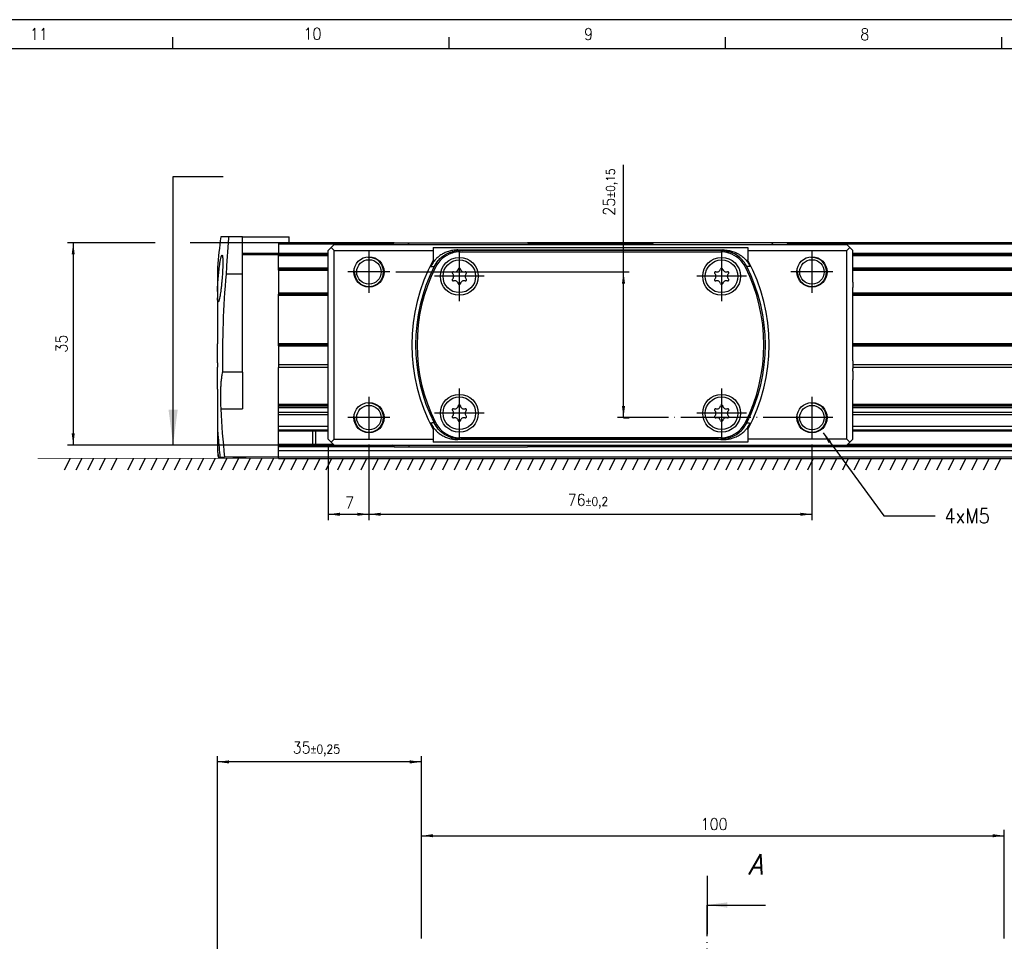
# Model space of a CAD drawing. Header units: millimetres. Extents: x -285 to 1270, y -233 to 203.
# Tile 6 of 26: x -197 to -28, y 45 to 203. Entities that reach past the tile are written whole.
import ezdxf

# ---------------------------------------------------------------- set-up
doc = ezdxf.new("R2010")
doc.units = ezdxf.units.MM
doc.linetypes.add('DOT_CENTER', pattern=[14, 12, -1, 0, -1])
doc.layers.add('1', color=7, linetype='Continuous')
doc.styles.add('CONVERTER_11', font='txt.shx', dxfattribs={"width": 0.9})
doc.styles.add('CONVERTER_14', font='txt.shx', dxfattribs={"width": 0.9, "oblique": 15})
doc.dimstyles.new('ME10_DIM_32', dxfattribs={"dimtxt": 2, "dimasz": 2, "dimexe": 1, "dimexo": 1, "dimgap": 1, "dimtad": 1, "dimdsep": 46, "dimtxsty": 'CONVERTER_11', "dimsah": 1, "dimcen": 0.09, "dimclrd": 2, "dimclre": 2, "dimclrt": 2, "dimadec": 0, "dimazin": 0, "dimtfac": 1, "dimtdec": 4, "dimtix": 1, "dimtmove": 0, "dimatfit": 3, "dimfxl": 1, "dimtolj": 1, "dimtzin": 0, "dimarcsym": 0})
doc.dimstyles.new('ME10_DIM_36', dxfattribs={"dimtxt": 2, "dimasz": 2, "dimexe": 1, "dimexo": 1, "dimgap": 1, "dimtad": 1, "dimdsep": 46, "dimtxsty": 'CONVERTER_11', "dimsah": 1, "dimcen": 0.09, "dimclrd": 2, "dimclre": 2, "dimclrt": 2, "dimadec": 0, "dimazin": 0, "dimtol": 1, "dimtp": 0.25, "dimtm": 0.25, "dimtfac": 0.75, "dimtdec": 0, "dimtix": 1, "dimtmove": 0, "dimatfit": 3, "dimfxl": 1, "dimtolj": 1, "dimtzin": 0, "dimarcsym": 0})
doc.dimstyles.new('ME10_DIM_41', dxfattribs={"dimtxt": 2, "dimasz": 2, "dimexe": 1, "dimexo": 1, "dimgap": 1, "dimtad": 1, "dimdec": 0, "dimdsep": 46, "dimtxsty": 'CONVERTER_11', "dimsah": 1, "dimcen": 0.09, "dimclrd": 2, "dimclre": 2, "dimclrt": 2, "dimadec": 0, "dimazin": 0, "dimtfac": 1, "dimtdec": 4, "dimtix": 1, "dimtmove": 0, "dimatfit": 3, "dimfxl": 1, "dimtolj": 1, "dimtzin": 0, "dimarcsym": 0})
doc.dimstyles.new('ME10_DIM_42', dxfattribs={"dimtxt": 2, "dimasz": 2, "dimexe": 1, "dimexo": 1, "dimgap": 1, "dimtad": 1, "dimdsep": 46, "dimtxsty": 'CONVERTER_11', "dimsah": 1, "dimcen": 0.09, "dimclrd": 2, "dimclre": 2, "dimclrt": 2, "dimadec": 0, "dimazin": 0, "dimtfac": 1, "dimtdec": 4, "dimtix": 1, "dimtmove": 0, "dimatfit": 3, "dimfxl": 1, "dimtolj": 1, "dimtzin": 0, "dimarcsym": 0})
doc.dimstyles.new('ME10_DIM_43', dxfattribs={"dimtxt": 2, "dimasz": 2, "dimexe": 1, "dimexo": 1, "dimgap": 1, "dimtad": 1, "dimdsep": 46, "dimtxsty": 'CONVERTER_11', "dimsah": 1, "dimcen": 0.09, "dimclrd": 2, "dimclre": 2, "dimclrt": 2, "dimadec": 0, "dimazin": 0, "dimtol": 1, "dimtp": 0.2, "dimtm": 0.2, "dimtfac": 0.75, "dimtdec": 0, "dimtix": 1, "dimtmove": 0, "dimatfit": 3, "dimfxl": 1, "dimtolj": 1, "dimtzin": 0, "dimarcsym": 0})
doc.dimstyles.new('ME10_DIM_44', dxfattribs={"dimtxt": 2, "dimasz": 2, "dimexe": 1, "dimexo": 1, "dimgap": 1, "dimtad": 1, "dimdsep": 46, "dimtxsty": 'CONVERTER_11', "dimsah": 1, "dimcen": 0.09, "dimclrd": 2, "dimclre": 2, "dimclrt": 2, "dimadec": 0, "dimazin": 0, "dimtol": 1, "dimtp": 0.15, "dimtm": 0.15, "dimtfac": 0.75, "dimtdec": 0, "dimtix": 1, "dimtmove": 0, "dimatfit": 3, "dimfxl": 1, "dimtolj": 1, "dimtzin": 0, "dimarcsym": 0})
doc.dimstyles.get("Standard").update_dxf_attribs({"dimtxt": 0.18, "dimasz": 0.18, "dimexe": 0.18, "dimexo": 0.0625, "dimgap": 0.09, "dimtad": 0, "dimtih": 1, "dimtoh": 1, "dimdec": 4, "dimzin": 0, "dimdsep": 46, "dimtxsty": 'Standard', "dimcen": 0.09, "dimadec": 0, "dimazin": 0, "dimtfac": 1, "dimtdec": 4, "dimtofl": 0, "dimtmove": 0, "dimatfit": 3, "dimfxl": 1, "dimtolj": 1, "dimtzin": 0, "dimarcsym": 0})

# ---------------------------------------------------------------- blocks, each defined once
blk = doc.blocks.new('Marco_a2', base_point=(304.21, -212.02))
at = {"layer": '1', "color": 2, "linetype": 'Continuous'}
for p, q in [((309.21, 202.98), (-284.79, 202.98)), ((-171.06, 197.98), (-171.06, 199.98)), ((-123.64, 197.98), (-123.64, 199.98)), ((-76.22, 197.98), (-76.22, 199.98)), ((-28.81, 197.98), (-28.81, 199.98))]:
    blk.add_line(p, q, dxfattribs=at)
at = {"layer": '1', "color": 7, "linetype": 'Continuous'}
blk.add_line((304.21, 197.98), (-264.79, 197.98), dxfattribs=at)
at = {"layer": '1', "color": 2, "char_height": 2, "attachment_point": 4, "line_spacing_factor": 1.20048, "style": 'CONVERTER_11'}
for s, insert in [('11', (-195.56, 200.53)), ('10', (-148.63, 200.57)), ('9', (-100.51, 200.5)), ('8', (-53.11, 200.47))]:
    blk.add_mtext(s, dxfattribs=dict(at, insert=insert))
blk = doc.blocks.new('Top', base_point=(304.21, -212.02))
blk.add_blockref('Marco_a2', (304.21, -212.02))
blk = doc.blocks.new('*D74')
at = {"layer": '1', "color": 2, "linetype": 'Continuous'}
for p, q in [((-128.4, 45.33), (-128.4, 63.96)), ((-128.4, 62.96), (-28.4, 62.96)), ((-28.4, 45.33), (-28.4, 63.96))]:
    blk.add_line(p, q, dxfattribs=at)
at = {"layer": '1', "color": 2}
for points in [[(-126.4, 63.23), (-126.4, 62.7), (-128.4, 62.96)], [(-30.4, 62.7), (-30.4, 63.23), (-28.4, 62.96)]]:
    blk.add_solid(points, dxfattribs=at)
at = {"layer": '1', "color": 2, "insert": (-80.5, 63.96), "char_height": 2, "attachment_point": 7, "rotation": 0.0001, "line_spacing_factor": 0.60024, "style": 'CONVERTER_11'}
blk.add_mtext('100', dxfattribs=at)
blk = doc.blocks.new('*D78')
at = {"layer": '1', "color": 2, "linetype": 'Continuous'}
for p, q in [((-163.4, 19.97), (-163.4, 76.63)), ((-128.4, 45.33), (-128.4, 76.63)), ((-128.4, 75.63), (-163.4, 75.63))]:
    blk.add_line(p, q, dxfattribs=at)
at = {"layer": '1', "color": 2}
for points in [[(-161.4, 75.9), (-161.4, 75.37), (-163.4, 75.63)], [(-130.4, 75.37), (-130.4, 75.9), (-128.4, 75.63)]]:
    blk.add_solid(points, dxfattribs=at)
at = {"layer": '1', "color": 2, "insert": (-150.49, 76.63), "char_height": 2, "attachment_point": 7, "rotation": 0.0001, "line_spacing_factor": 0.60024, "style": 'CONVERTER_11'}
blk.add_mtext('\\C2;35\\C2;\\H1.5;{\\Fgdt;`}0,25', dxfattribs=at)
blk = doc.blocks.new('REGLA__15', base_point=(-163.4, 127.69))
at = {"color": 7, "linetype": 'Continuous'}
for p, q in [((-161.5, 165.69), (-162.83, 165.69)), ((-159.1, 165.69), (-161.5, 165.69)), ((-159.1, 165.69), (-151.1, 165.69)), ((-151.1, 164.69), (-151.1, 165.69)), ((-151.1, 164.69), (-152.9, 164.69)), ((-152.9, 164.69), (-152.9, 164.49)), ((-152.9, 164.49), (-152.9, 162.89)), ((-133.1, 164.69), (-151.1, 164.69)), ((-133.1, 164.69), (-130.49, 164.69)), ((-130.49, 164.69), (-122.85, 164.69)), ((-122.85, 164.69), (-115.95, 164.69)), ((-115.95, 164.69), (-110.2, 164.69)), ((-88.6, 164.69), (-110.2, 164.69)), ((-82.85, 164.69), (-88.6, 164.69)), ((-75.95, 164.69), (-82.85, 164.69)), ((-68.31, 164.69), (-75.95, 164.69)), ((-65.7, 164.69), (-68.31, 164.69)), ((83.59, 164.69), (-65.7, 164.69)), ((-159.1, 162.69), (-152.9, 162.69)), ((-152.9, 162.49), (-152.9, 162.69)), ((-152.9, 162.69), (-144.4, 162.69)), ((-152.9, 160.37), (-152.9, 162.49)), ((-54.4, 162.69), (84.93, 162.69)), ((-159.1, 159.33), (-161.91, 159.33)), ((-159.1, 142.51), (-159.1, 159.33)), ((-152.9, 160.29), (-152.9, 160.37)), ((-152.9, 160.2), (-152.9, 160.29)), ((-152.9, 160), (-152.9, 160.2)), ((-152.9, 160.2), (-144.4, 160.2)), ((-152.9, 160), (-152.9, 156.1)), ((-147.1, 160.2), (-147.1, 160.29)), ((-54.4, 160.2), (84.54, 160.2)), ((-152.9, 156.1), (-152.9, 155.9)), ((-152.9, 155.7), (-152.9, 155.9)), ((-152.9, 155.9), (-144.4, 155.9)), ((-152.9, 147.4), (-152.9, 155.7)), ((-54.4, 155.9), (85.46, 155.9)), ((-163.4, 150.99), (-163.4, 150.06)), ((-163.4, 150.06), (-163.4, 147.37)), ((-163.4, 144.82), (-163.4, 147.37)), ((-152.9, 147.2), (-152.9, 147.4)), ((-152.9, 147.2), (-144.4, 147.2)), ((-152.9, 147), (-152.9, 147.2)), ((-152.9, 147), (-152.9, 143.77)), ((-54.4, 147.2), (83.87, 147.2)), ((-163.4, 144.1), (-163.4, 144.82)), ((-163.4, 144.1), (-163.4, 143.38)), ((-152.9, 143.77), (-152.9, 143.27)), ((-163.4, 142.27), (-163.4, 143.38)), ((-163.4, 139.56), (-163.4, 142.27)), ((-159.1, 142.51), (-162.53, 142.51)), ((-152.9, 136.97), (-152.9, 143.27)), ((-144.4, 143.27), (-152.9, 143.27)), ((85.26, 143.27), (-54.4, 143.27)), ((-144.4, 136.97), (-152.9, 136.97)), ((-152.9, 136.75), (-152.9, 136.97)), ((85.06, 136.97), (-54.4, 136.97)), ((-152.9, 136.75), (-144.4, 136.75)), ((-152.9, 136.72), (-152.9, 136.75)), ((-152.9, 136.72), (-144.4, 136.72)), ((-152.9, 136.5), (-152.9, 136.72)), ((-152.9, 136.38), (-152.9, 136.5)), ((-144.4, 136.38), (-152.9, 136.38)), ((-152.9, 135.96), (-152.9, 136.38)), ((-152.9, 135.59), (-152.9, 135.96)), ((-144.4, 135.59), (-152.9, 135.59)), ((-152.9, 135.2), (-152.9, 135.59)), ((-144.4, 135.2), (-152.9, 135.2)), ((-152.9, 133.2), (-152.9, 135.2)), ((-54.4, 136.75), (84.91, 136.75)), ((-54.4, 136.72), (84.89, 136.72)), ((84.66, 136.38), (-54.4, 136.38)), ((84.14, 135.59), (-54.4, 135.59)), ((83.88, 135.2), (-54.4, 135.2)), ((-144.4, 133.2), (-152.9, 133.2)), ((-152.9, 132.62), (-152.9, 133.2)), ((-152.9, 132.42), (-152.9, 132.62)), ((-152.9, 132.42), (-147.1, 132.42)), ((-152.9, 130.12), (-152.9, 132.42)), ((-147.1, 132.42), (-144.4, 132.42)), ((-147.1, 132.42), (-147.1, 130.12)), ((-146.6, 132.42), (-146.6, 130.12)), ((84.59, 133.2), (-54.4, 133.2)), ((-54.4, 132.42), (85.11, 132.42)), ((-163.4, 131.27), (-163.4, 129.32)), ((-152.9, 129.92), (-152.9, 130.12)), ((-152.9, 130.12), (-147.1, 130.12)), ((-147.1, 130.12), (-143.52, 130.12)), ((-55.27, 130.12), (84.49, 130.12)), ((-152.9, 129.71), (-152.9, 129.92)), ((-133.12, 129.71), (-152.9, 129.71)), ((-152.9, 128.99), (-152.9, 129.71)), ((-152.9, 127.99), (-152.9, 128.99)), ((83.74, 128.99), (-152.9, 128.99)), ((-88.61, 129.71), (-110.18, 129.71)), ((84.22, 129.71), (-65.68, 129.71)), ((-163.28, 127.89), (-163.26, 127.89)), ((-163.26, 127.89), (-162.97, 127.89)), ((-162.97, 127.89), (-162.19, 127.89)), ((-158.6, 127.89), (-162.19, 127.89)), ((-160.3, 127.77), (-158.6, 127.77)), ((-158.6, 127.89), (-158.6, 127.77)), ((-152.9, 127.89), (-158.6, 127.89)), ((-152.9, 127.99), (84.06, 127.99)), ((-152.9, 127.89), (-152.9, 127.99)), ((-152.9, 127.69), (-152.9, 127.89)), ((-152.9, 127.89), (-152.9, 127.89)), ((-152.9, 127.69), (-152.9, 127.89))]:
    blk.add_line(p, q, dxfattribs=at)
at = {"color": 3, "linetype": 'Continuous'}
for p, q in [((-152.9, 164.49), (-133.3, 164.49)), ((-110, 164.49), (-88.8, 164.49)), ((-65.5, 164.49), (83.73, 164.49)), ((-159.1, 162.89), (-152.9, 162.89)), ((-152.9, 162.89), (-144.4, 162.89)), ((-152.9, 162.49), (-144.4, 162.49)), ((-54.4, 162.89), (84.79, 162.89)), ((-54.4, 162.49), (85.06, 162.49)), ((-152.9, 160.37), (-144.4, 160.37)), ((-152.9, 160), (-144.4, 160)), ((-54.4, 160.37), (84.66, 160.37)), ((-54.4, 160), (84.41, 160)), ((-152.9, 156.1), (-144.4, 156.1)), ((-152.9, 155.7), (-144.4, 155.7)), ((-54.4, 156.1), (85.33, 156.1)), ((-54.4, 155.7), (85.54, 155.7)), ((-152.9, 147.4), (-144.4, 147.4)), ((-152.9, 147), (-144.4, 147)), ((-54.4, 147.4), (84.01, 147.4)), ((-54.4, 147), (83.74, 147)), ((-144.4, 143.77), (-152.9, 143.77)), ((85.54, 143.77), (-54.4, 143.77)), ((-162.83, 136.18), (-159.1, 136.18)), ((-152.9, 132.62), (-144.4, 132.62)), ((-54.4, 132.62), (84.98, 132.62)), ((-163.28, 131.27), (-163.4, 131.27)), ((-152.9, 129.92), (-133.33, 129.92)), ((-109.97, 129.92), (-88.82, 129.92)), ((-65.47, 129.92), (84.36, 129.92)), ((-160.3, 127.89), (-160.3, 127.77))]:
    blk.add_line(p, q, dxfattribs=at)
at = {"color": 2, "linetype": 'Continuous'}
blk.add_line((-152.9, 127.69), (84.26, 127.69), dxfattribs=at)
at = {"color": 7, "linetype": 'Continuous'}
for centre, radius, start, end in [((3.87, 144.82), 168, 172.8628, 174.655), ((3.87, 144.82), 166.42, 174.9974, 180.7973), ((3.87, 144.82), 166.92, 182.9671, 185.8201), ((3.87, 144.82), 167.69, 184.6345, 185.7932), ((3.87, 144.82), 167.99, 185.2952, 185.783), ((3.87, 144.82), 168, 185.345, 185.7826), ((-160.3, 128.77), 1, 241.3046, 270)]:
    blk.add_arc(centre, radius, start, end, dxfattribs=at)
for points, knots in [([(-161.5, 165.69), (-161.53, 165.17), (-161.61, 164.12), (-161.72, 162.54), (-161.82, 160.94), (-161.88, 159.87), (-161.91, 159.33)], [0, 0, 0, 0, 1.573376, 3.162606, 4.762647, 6.375487, 6.375487, 6.375487, 6.375487]), ([(-159.1, 162.89), (-159.1, 163.36), (-159.1, 164.3), (-159.1, 165.23), (-159.1, 165.69)], [0, 0, 0, 0, 1.406681, 2.799989, 2.799989, 2.799989, 2.799989]), ([(-163.4, 156.36), (-163.4, 156.45), (-163.39, 156.66), (-163.38, 157.01), (-163.35, 157.46), (-163.32, 157.99), (-163.28, 158.43), (-163.25, 158.78), (-163.23, 159.03), (-163.2, 159.33), (-163.17, 159.68), (-163.13, 160.06), (-163.09, 160.39), (-163.05, 160.69), (-163.01, 160.95), (-162.96, 161.25), (-162.91, 161.57), (-162.86, 161.86), (-162.8, 162.1), (-162.76, 162.26), (-162.72, 162.38), (-162.68, 162.47), (-162.65, 162.54), (-162.62, 162.55), (-162.61, 162.55)], [0, 0, 0, 0, 0.274511, 0.627696, 1.05751, 1.627831, 2.210753, 2.405587, 2.662505, 2.971532, 3.322705, 3.706076, 4.11172, 4.325926, 4.601183, 4.914803, 5.244158, 5.566728, 5.800546, 5.965152, 6.073544, 6.189618, 6.251546, 6.281611, 6.281611, 6.281611, 6.281611]), ([(-162.61, 162.55), (-162.6, 162.54), (-162.56, 162.52), (-162.55, 162.45), (-162.52, 162.37), (-162.51, 162.25), (-162.49, 162.08), (-162.48, 161.9), (-162.47, 161.71), (-162.47, 161.5), (-162.47, 161.21), (-162.48, 160.85), (-162.49, 160.52), (-162.5, 160.24), (-162.51, 160.01), (-162.52, 159.71), (-162.54, 159.37), (-162.57, 158.97), (-162.6, 158.62), (-162.62, 158.32), (-162.65, 158.07), (-162.68, 157.77), (-162.71, 157.42), (-162.75, 157.05), (-162.81, 156.6), (-162.87, 156.12), (-162.95, 155.64), (-163.02, 155.26), (-163.09, 154.96), (-163.14, 154.76), (-163.2, 154.63), (-163.23, 154.56), (-163.26, 154.55), (-163.27, 154.55)], [0, 0, 0, 0, 0.044935, 0.115936, 0.201601, 0.309591, 0.476005, 0.714907, 0.84971, 1.055316, 1.336817, 1.69937, 2.148189, 2.318352, 2.552387, 2.846242, 3.195881, 3.597282, 4.046437, 4.240278, 4.496121, 4.804065, 5.15422, 5.536711, 5.941684, 6.49751, 6.987001, 7.400345, 7.659647, 7.908745, 8.025085, 8.087144, 8.117218, 8.117218, 8.117218, 8.117218]), ([(-159.1, 162.69), (-159.1, 162.73), (-159.1, 162.79), (-159.1, 162.86), (-159.1, 162.89)], [0, 0, 0, 0, 0.1000313, 0.2000001, 0.2000001, 0.2000001, 0.2000001]), ([(-159.1, 159.33), (-159.1, 159.9), (-159.1, 161.02), (-159.1, 162.14), (-159.1, 162.69)], [0, 0, 0, 0, 1.688796, 3.361752, 3.361752, 3.361752, 3.361752]), ([(-152.9, 162.89), (-152.9, 162.88), (-152.9, 162.86), (-152.9, 162.82), (-152.9, 162.78), (-152.9, 162.75), (-152.9, 162.73), (-152.9, 162.71), (-152.9, 162.7), (-152.9, 162.7), (-152.9, 162.69)], [0, 0, 0, 0, 0.0390169, 0.0765367, 0.1169792, 0.1414214, 0.1662888, 0.184776, 0.1919354, 0.2000003, 0.2000003, 0.2000003, 0.2000003]), ([(-163.4, 160.47), (-163.4, 160.36), (-163.4, 160.14), (-163.4, 159.65), (-163.4, 158.9), (-163.4, 158.04), (-163.4, 157.16), (-163.4, 156.65), (-163.4, 156.36)], [0, 0, 0, 0, 0.33105, 0.662101, 1.474266, 2.586146, 3.238413, 4.114296, 4.114296, 4.114296, 4.114296]), ([(-146.99, 160.2), (-147, 160.2), (-147, 160.2), (-147.02, 160.22), (-147.03, 160.23), (-147.05, 160.25), (-147.08, 160.27), (-147.09, 160.29), (-147.1, 160.29)], [0, 0, 0, 0, 0.012267, 0.0257126, 0.0526037, 0.0814578, 0.1122568, 0.1443206, 0.1443206, 0.1443206, 0.1443206]), ([(-163.4, 156.36), (-163.4, 156.18), (-163.4, 155.81), (-163.4, 155.43), (-163.4, 155.24)], [0, 0, 0, 0, 0.528619, 1.121144, 1.121144, 1.121144, 1.121144]), ([(-163.4, 155.24), (-163.4, 155.17), (-163.4, 155.05), (-163.4, 154.45), (-163.4, 153.47), (-163.4, 152.18), (-163.4, 151.37), (-163.4, 150.99)], [0, 0, 0, 0, 0.18451, 0.374699, 1.796711, 3.112145, 4.244003, 4.244003, 4.244003, 4.244003]), ([(-163.27, 154.55), (-163.29, 154.57), (-163.34, 154.61), (-163.35, 154.72), (-163.37, 154.85), (-163.39, 155.02), (-163.4, 155.16), (-163.4, 155.24)], [0, 0, 0, 0, 0.0752494, 0.1991822, 0.3071398, 0.4734788, 0.7122633, 0.7122633, 0.7122633, 0.7122633]), ([(-162.53, 142.51), (-162.56, 142.37), (-162.65, 142.01), (-162.74, 141.38), (-162.81, 140.66), (-162.86, 139.87), (-162.88, 139.04), (-162.89, 138.12), (-162.87, 137.16), (-162.84, 136.51), (-162.83, 136.18)], [0, 0, 0, 0, 0.426425, 1.101755, 1.902221, 2.604077, 3.473814, 4.399971, 5.365001, 6.350203, 6.350203, 6.350203, 6.350203]), ([(-159.1, 142.51), (-159.1, 142.32), (-159.1, 141.96), (-159.1, 141.33), (-159.1, 140.66), (-159.1, 139.87), (-159.1, 139.04), (-159.1, 138.16), (-159.1, 137.2), (-159.1, 136.55), (-159.1, 136.18)], [0, 0, 0, 0, 0.551589, 1.084513, 1.882103, 2.582898, 3.451368, 4.376808, 5.218667, 6.324555, 6.324555, 6.324555, 6.324555]), ([(-163.4, 139.56), (-163.4, 139.1), (-163.4, 138.2), (-163.4, 137.02), (-163.4, 136.05), (-163.4, 135.52), (-163.4, 135.27)], [0, 0, 0, 0, 1.377916, 2.698029, 3.534865, 4.285921, 4.285921, 4.285921, 4.285921]), ([(-163.4, 135.27), (-163.4, 135.23), (-163.4, 135.13), (-163.4, 134.9), (-163.4, 134.55), (-163.4, 134.1), (-163.4, 133.62), (-163.4, 133.19), (-163.4, 132.9), (-163.4, 132.74), (-163.4, 132.7), (-163.4, 132.68)], [0, 0, 0, 0, 0.128013, 0.304482, 0.674225, 1.171573, 1.660263, 2.109472, 2.469266, 2.525625, 2.58735, 2.58735, 2.58735, 2.58735]), ([(-163.4, 132.68), (-163.4, 132.49), (-163.4, 132.02), (-163.4, 131.55), (-163.4, 131.27)], [0, 0, 0, 0, 0.591708, 1.412652, 1.412652, 1.412652, 1.412652]), ([(-163.4, 132.68), (-163.39, 132.56), (-163.37, 132.33), (-163.34, 131.99), (-163.31, 131.64), (-163.29, 131.4), (-163.28, 131.27)], [0, 0, 0, 0, 0.372103, 0.697567, 1.027904, 1.41809, 1.41809, 1.41809, 1.41809]), ([(-163.4, 129.32), (-163.4, 129.29), (-163.4, 129.24), (-163.4, 129.19), (-163.4, 129.17)], [0, 0, 0, 0, 0.0964268, 0.1466388, 0.1466388, 0.1466388, 0.1466388])]:
    blk.add_open_spline(points, degree=3, knots=knots, dxfattribs=at)
blk.add_open_spline([(-147.1, 160.29), (-147.58, 160.29), (-148.55, 160.29), (-150, 160.29), (-151.45, 160.29), (-152.42, 160.29), (-152.9, 160.29)], degree=3, dxfattribs=at)
blk = doc.blocks.new('CABEZA__16', base_point=(-144.4, 129.69))
at = {"color": 7, "linetype": 'Continuous'}
for p, q in [((-143.9, 163.89), (-144.4, 163.39)), ((-143.9, 163.89), (-143.4, 164.39)), ((-143.9, 163.89), (-143.4, 163.39)), ((-143.4, 164.39), (-133.4, 164.39)), ((-133.1, 164.69), (-133.4, 164.39)), ((-133.4, 164.39), (-130.69, 164.39)), ((-133.1, 164.69), (-130.49, 164.69)), ((-130.69, 164.39), (-109.9, 164.39)), ((-130.49, 164.69), (-122.85, 164.69)), ((-126.4, 163.89), (-126.4, 163.39)), ((-126.4, 163.89), (-72.4, 163.89)), ((-122.85, 164.69), (-115.95, 164.69)), ((-115.95, 164.69), (-110.2, 164.69)), ((-110.2, 164.69), (-109.9, 164.39)), ((-109.9, 164.39), (-88.9, 164.39)), ((-88.6, 164.69), (-88.9, 164.39)), ((-88.9, 164.39), (-68.11, 164.39)), ((-82.85, 164.69), (-88.6, 164.69)), ((-75.95, 164.69), (-82.85, 164.69)), ((-68.31, 164.69), (-75.95, 164.69)), ((-72.4, 163.89), (-72.4, 163.39)), ((-65.7, 164.69), (-68.31, 164.69)), ((-68.11, 164.39), (-65.4, 164.39)), ((-65.7, 164.69), (-65.4, 164.39)), ((-65.4, 164.39), (-55.4, 164.39)), ((-55.4, 164.39), (-54.9, 163.89)), ((-54.9, 163.89), (-55.4, 163.39)), ((-54.4, 163.39), (-54.9, 163.89)), ((-144.4, 159.93), (-144.4, 163.39)), ((-143.4, 130.99), (-143.4, 163.39)), ((-143.4, 163.39), (-126.4, 163.39)), ((-126.4, 163.39), (-126.4, 161.74)), ((-122.15, 163.47), (-76.64, 163.47)), ((-121.75, 163.14), (-77.05, 163.14)), ((-77.42, 163.39), (-121.38, 163.39)), ((-72.4, 163.39), (-55.4, 163.39)), ((-72.4, 163.39), (-72.4, 161.74)), ((-55.4, 130.99), (-55.4, 163.39)), ((-54.4, 160.02), (-54.4, 163.39)), ((-144.4, 159.03), (-144.4, 159.93)), ((-144.4, 159), (-144.4, 159.03)), ((-144.4, 158.68), (-144.4, 159)), ((-54.4, 160.02), (-54.4, 159.93)), ((-54.4, 158.68), (-54.4, 159.93)), ((-144.4, 158.5), (-144.4, 158.68)), ((-144.4, 157.92), (-144.4, 158.5)), ((-144.4, 157.01), (-144.4, 157.92)), ((-54.4, 158.5), (-54.4, 158.68)), ((-54.4, 157.92), (-54.4, 158.5)), ((-54.4, 157.92), (-54.4, 157.01)), ((-144.4, 144.59), (-144.4, 157.01)), ((-54.4, 144.59), (-54.4, 157.01)), ((-144.4, 144.41), (-144.4, 144.59)), ((-144.4, 144.09), (-144.4, 144.41)), ((-144.4, 143.15), (-144.4, 144.09)), ((-54.4, 144.41), (-54.4, 144.59)), ((-54.4, 144.41), (-54.4, 143.15)), ((-144.4, 138.47), (-144.4, 143.15)), ((-54.4, 143.06), (-54.4, 143.15)), ((-54.4, 142.69), (-54.4, 143.06)), ((-54.4, 142.69), (-54.4, 141.19)), ((-54.4, 137.56), (-54.4, 141.19)), ((-144.4, 130.99), (-144.4, 138.47)), ((-54.4, 137.55), (-54.4, 137.56)), ((-54.4, 137.35), (-54.4, 137.55)), ((-54.4, 130.99), (-54.4, 137.35)), ((-126.4, 132.65), (-126.4, 130.99)), ((-72.4, 132.65), (-72.4, 130.99)), ((-144.4, 130.99), (-143.9, 130.49)), ((-143.4, 130.99), (-143.9, 130.49)), ((-143.4, 129.99), (-143.9, 130.49)), ((-143.4, 130.99), (-126.4, 130.99)), ((-126.4, 130.99), (-126.4, 130.49)), ((-72.4, 130.49), (-126.4, 130.49)), ((-76.64, 130.92), (-122.15, 130.92)), ((-77.05, 131.24), (-121.75, 131.24)), ((-77.42, 130.99), (-121.38, 130.99)), ((-72.4, 130.99), (-72.4, 130.49)), ((-55.4, 130.99), (-72.4, 130.99)), ((-55.4, 130.99), (-54.9, 130.49)), ((-55.4, 129.99), (-54.9, 130.49)), ((-54.9, 130.49), (-54.4, 130.99)), ((-143.4, 129.99), (-133.4, 129.99)), ((-133.1, 129.69), (-133.4, 129.99)), ((-133.4, 129.99), (-130.69, 129.99)), ((-133.1, 129.69), (-130.49, 129.69)), ((-130.69, 129.99), (-109.9, 129.99)), ((-130.49, 129.69), (-110.2, 129.69)), ((-110.2, 129.69), (-109.9, 129.99)), ((-109.9, 129.99), (-88.9, 129.99)), ((-88.9, 129.99), (-68.11, 129.99)), ((-88.9, 129.99), (-88.6, 129.69)), ((-68.31, 129.69), (-88.6, 129.69)), ((-65.7, 129.69), (-68.31, 129.69)), ((-68.11, 129.99), (-65.4, 129.99)), ((-65.7, 129.69), (-65.4, 129.99)), ((-65.4, 129.99), (-55.4, 129.99))]:
    blk.add_line(p, q, dxfattribs=at)
for centre, radius in [((-137.4, 159.69), 2.6), ((-121.9, 158.94), 3.25), ((-76.9, 158.94), 3.25), ((-61.4, 159.69), 2.6), ((-137.4, 159.69), 2.1), ((-121.9, 158.94), 2.8), ((-76.9, 158.94), 2.8), ((-61.4, 159.69), 2.1), ((-121.9, 135.44), 3.25), ((-76.9, 135.44), 3.25), ((-137.4, 134.69), 2.6), ((-121.9, 135.44), 2.8), ((-76.9, 135.44), 2.8), ((-61.4, 134.69), 2.6), ((-137.4, 134.69), 2.1), ((-61.4, 134.69), 2.1)]:
    blk.add_circle(centre, radius, dxfattribs=at)
for centre, radius, start, end in [((-121.75, 158.39), 4.75, 107.6371, 153.3846), ((-99.4, 147.19), 28.52, 145.7925, 146.5328), ((-121.75, 158.4), 4.75, 107.3144, 107.6649), ((-99.4, 147.19), 28.5, 145.9834, 146.4873), ((-121.75, 158.39), 4.75, 89.9978, 107.2861), ((-121.38, 158.02), 5.37, 89.973, 107.7651), ((-77.41, 158.02), 5.37, 72.2349, 90.027), ((-77.05, 158.39), 4.75, 72.7138, 89.9978), ((-99.4, 147.19), 28.52, 33.4672, 34.2075), ((-99.4, 147.19), 28.5, 33.5126, 34.0166), ((-77.04, 158.39), 4.75, 72.3906, 72.7422), ((-77.05, 158.39), 4.75, 26.616, 72.3651), ((-99.4, 147.19), 30.67, 151.6837, 208.3163), ((-99.4, 147.19), 30, 153.4504, 206.5496), ((-99.4, 147.19), 29.75, 153.3847, 206.6153), ((-99.4, 147.19), 30.54, 152.1539, 153.9157), ((-99.4, 147.19), 29.75, 333.3845, 26.6155), ((-99.4, 147.19), 30, 333.4502, 26.5498), ((-99.4, 147.19), 30.67, 331.6837, 28.3163), ((-99.4, 147.19), 30.54, 26.0843, 27.8461), ((-122.95, 159.55), 0.188, 73.0643, 226.9357), ((-123.51, 158.94), 0.642, 313.0643, 46.9357), ((-122.71, 160.34), 0.642, 253.0643, 346.9357), ((-121.9, 160.16), 0.188, 13.0643, 166.9357), ((-121.09, 160.34), 0.642, 193.0643, 286.9357), ((-120.28, 158.94), 0.642, 133.0643, 226.9357), ((-120.85, 159.55), 0.188, 313.0643, 106.9357), ((-77.95, 159.55), 0.188, 73.0643, 226.9357), ((-78.51, 158.94), 0.642, 313.0643, 46.9357), ((-77.71, 160.34), 0.642, 253.0643, 346.9357), ((-76.9, 160.16), 0.188, 13.0643, 166.9357), ((-76.09, 160.34), 0.642, 193.0643, 286.9357), ((-75.28, 158.94), 0.642, 133.0643, 226.9357), ((-75.85, 159.55), 0.188, 313.0643, 106.9357), ((-122.95, 158.34), 0.188, 133.0643, 286.9357), ((-122.71, 157.54), 0.642, 13.0643, 106.9357), ((-121.9, 157.73), 0.188, 193.0643, 346.9357), ((-121.09, 157.54), 0.642, 73.0643, 166.9357), ((-120.85, 158.34), 0.188, 253.0643, 46.9357), ((-77.95, 158.34), 0.188, 133.0643, 286.9357), ((-77.71, 157.54), 0.642, 13.0643, 106.9357), ((-76.9, 157.73), 0.188, 193.0643, 346.9357), ((-76.09, 157.54), 0.642, 73.0643, 166.9357), ((-75.85, 158.34), 0.188, 253.0643, 46.9357), ((-121.9, 136.66), 0.188, 13.0643, 166.9357), ((-76.9, 136.66), 0.188, 13.0643, 166.9357), ((-122.95, 136.05), 0.188, 73.0643, 226.9357), ((-123.51, 135.44), 0.642, 313.0643, 46.9357), ((-122.71, 136.84), 0.642, 253.0643, 346.9357), ((-121.09, 136.84), 0.642, 193.0643, 286.9357), ((-120.28, 135.44), 0.642, 133.0643, 226.9357), ((-120.85, 136.05), 0.188, 313.0643, 106.9357), ((-77.95, 136.05), 0.188, 73.0643, 226.9357), ((-78.51, 135.44), 0.642, 313.0643, 46.9357), ((-77.71, 136.84), 0.642, 253.0643, 346.9357), ((-76.09, 136.84), 0.642, 193.0643, 286.9357), ((-75.28, 135.44), 0.642, 133.0643, 226.9357), ((-75.85, 136.05), 0.188, 313.0643, 106.9357), ((-99.4, 147.19), 30.54, 206.0843, 207.8461), ((-121.75, 135.99), 4.75, 206.616, 252.3635), ((-122.95, 134.84), 0.188, 133.0643, 286.9357), ((-122.71, 134.04), 0.642, 13.0643, 106.9357), ((-121.9, 134.23), 0.188, 193.0643, 346.9357), ((-121.09, 134.04), 0.642, 73.0643, 166.9357), ((-120.85, 134.84), 0.188, 253.0643, 46.9357), ((-77.95, 134.84), 0.188, 133.0643, 286.9357), ((-77.71, 134.04), 0.642, 13.0643, 106.9357), ((-76.9, 134.23), 0.188, 193.0643, 346.9357), ((-76.09, 134.04), 0.642, 73.0643, 166.9357), ((-75.85, 134.84), 0.188, 253.0643, 46.9357), ((-77.05, 135.99), 4.75, 287.6349, 333.384), ((-99.4, 147.19), 30.54, 332.1539, 333.9157), ((-121.75, 135.99), 4.75, 252.3614, 252.7118), ((-99.4, 147.19), 28.52, 213.4622, 214.2025), ((-121.75, 135.99), 4.75, 252.7118, 269.9978), ((-99.39, 147.19), 28.5, 213.503, 214.007), ((-121.38, 136.37), 5.37, 252.2349, 270.027), ((-77.41, 136.37), 5.37, 269.973, 287.7651), ((-77.05, 135.99), 4.75, 270.0022, 287.2862), ((-99.4, 147.19), 28.52, 325.7925, 326.5328), ((-99.4, 147.19), 28.5, 325.9834, 326.4874), ((-77.04, 136), 4.75, 287.2578, 287.6094)]:
    blk.add_arc(centre, radius, start, end, dxfattribs=at)
for points, knots in [([(-130.69, 164.39), (-130.67, 164.42), (-130.64, 164.47), (-130.59, 164.54), (-130.54, 164.62), (-130.51, 164.67), (-130.49, 164.69)], [0, 0, 0, 0, 0.0900762, 0.1799826, 0.2700101, 0.3600426, 0.3600426, 0.3600426, 0.3600426]), ([(-68.31, 164.69), (-68.29, 164.67), (-68.26, 164.62), (-68.21, 164.54), (-68.16, 164.47), (-68.12, 164.42), (-68.11, 164.39)], [0, 0, 0, 0, 0.0900533, 0.1800672, 0.270101, 0.3600651, 0.3600651, 0.3600651, 0.3600651]), ([(-122.15, 163.47), (-122.39, 163.46), (-122.87, 163.44), (-123.61, 163.28), (-124.29, 163.04), (-124.96, 162.69), (-125.52, 162.29), (-126.02, 161.81), (-126.46, 161.28), (-126.69, 160.86), (-126.82, 160.62)], [0, 0, 0, 0, 0.721506, 1.441287, 2.250928, 2.879463, 3.691313, 4.319195, 4.948895, 5.756557, 5.756557, 5.756557, 5.756557]), ([(-126.23, 160.6), (-126.01, 160.97), (-125.65, 161.59), (-124.8, 162.37), (-123.94, 162.92), (-123.26, 163.14), (-122.98, 163.23)], [0, 0, 0, 0, 1.275851, 2.145308, 3.421126, 4.29557, 4.29557, 4.29557, 4.29557]), ([(-123.02, 163.14), (-123.02, 163.15), (-123.01, 163.16), (-123, 163.18), (-122.99, 163.21), (-122.99, 163.22), (-122.98, 163.23)], [0, 0, 0, 0, 0.02562654, 0.05057561, 0.07398386, 0.09673126, 0.09673126, 0.09673126, 0.09673126]), ([(-76.64, 163.47), (-76.4, 163.46), (-75.92, 163.44), (-75.18, 163.28), (-74.5, 163.04), (-73.89, 162.72), (-73.32, 162.33), (-72.81, 161.86), (-72.33, 161.28), (-72.1, 160.86), (-71.97, 160.62)], [0, 0, 0, 0, 0.721506, 1.441287, 2.250928, 2.879463, 3.51128, 4.31919, 4.94889, 5.756552, 5.756552, 5.756552, 5.756552]), ([(-72.56, 160.6), (-72.74, 160.91), (-73.1, 161.53), (-73.93, 162.33), (-74.85, 162.92), (-75.53, 163.14), (-75.81, 163.23)], [0, 0, 0, 0, 1.068741, 2.145793, 3.421612, 4.296056, 4.296056, 4.296056, 4.296056]), ([(-75.77, 163.14), (-75.78, 163.15), (-75.78, 163.16), (-75.79, 163.18), (-75.8, 163.21), (-75.81, 163.22), (-75.81, 163.23)], [0, 0, 0, 0, 0.025617, 0.05055661, 0.07395566, 0.09669395, 0.09669395, 0.09669395, 0.09669395]), ([(-126.4, 161.74), (-126.4, 161.72), (-126.4, 161.67), (-126.4, 161.6), (-126.4, 161.53), (-126.4, 161.48), (-126.4, 161.46)], [0, 0, 0, 0, 0.0720751, 0.141903, 0.213819, 0.2846125, 0.2846125, 0.2846125, 0.2846125]), ([(-72.4, 161.46), (-72.4, 161.48), (-72.4, 161.53), (-72.4, 161.6), (-72.4, 161.67), (-72.4, 161.72), (-72.4, 161.74)], [0, 0, 0, 0, 0.0704321, 0.1427095, 0.2139459, 0.2846125, 0.2846125, 0.2846125, 0.2846125]), ([(-126.82, 133.77), (-126.69, 133.53), (-126.46, 133.11), (-126, 132.55), (-125.5, 132.08), (-124.91, 131.67), (-124.26, 131.34), (-123.58, 131.1), (-122.87, 130.95), (-122.39, 130.93), (-122.15, 130.92)], [0, 0, 0, 0, 0.807688, 1.437402, 2.155277, 2.877169, 3.594616, 4.315384, 5.03516, 5.75666, 5.75666, 5.75666, 5.75666]), ([(-122.98, 131.16), (-123.32, 131.28), (-124.01, 131.5), (-124.85, 132.06), (-125.65, 132.8), (-126.01, 133.42), (-126.23, 133.79)], [0, 0, 0, 0, 1.079352, 2.150692, 3.020148, 4.296, 4.296, 4.296, 4.296]), ([(-76.64, 130.92), (-76.4, 130.93), (-75.92, 130.95), (-75.24, 131.1), (-74.56, 131.33), (-73.88, 131.66), (-73.27, 132.1), (-72.77, 132.58), (-72.33, 133.11), (-72.1, 133.53), (-71.97, 133.77)], [0, 0, 0, 0, 0.7215, 1.441276, 2.073194, 2.879438, 3.691276, 4.319151, 4.948865, 5.756553, 5.756553, 5.756553, 5.756553]), ([(-75.81, 131.16), (-75.47, 131.28), (-74.79, 131.5), (-73.88, 132.1), (-73.1, 132.85), (-72.74, 133.48), (-72.56, 133.79)], [0, 0, 0, 0, 1.079352, 2.150692, 3.227744, 4.296486, 4.296486, 4.296486, 4.296486]), ([(-126.4, 132.93), (-126.4, 132.91), (-126.4, 132.86), (-126.4, 132.79), (-126.4, 132.72), (-126.4, 132.67), (-126.4, 132.65)], [0, 0, 0, 0, 0.0707838, 0.1427095, 0.2125582, 0.2846125, 0.2846125, 0.2846125, 0.2846125]), ([(-72.4, 132.65), (-72.4, 132.67), (-72.4, 132.72), (-72.4, 132.79), (-72.4, 132.86), (-72.4, 132.91), (-72.4, 132.93)], [0, 0, 0, 0, 0.0714152, 0.141903, 0.2127252, 0.2846125, 0.2846125, 0.2846125, 0.2846125]), ([(-122.98, 131.16), (-122.99, 131.17), (-122.99, 131.18), (-123, 131.2), (-123.01, 131.23), (-123.02, 131.24), (-123.02, 131.25)], [0, 0, 0, 0, 0.02274741, 0.04615565, 0.07110471, 0.09673126, 0.09673126, 0.09673126, 0.09673126]), ([(-75.81, 131.16), (-75.81, 131.17), (-75.8, 131.18), (-75.79, 131.2), (-75.78, 131.23), (-75.78, 131.24), (-75.77, 131.25)], [0, 0, 0, 0, 0.0227383, 0.04613734, 0.07107695, 0.09669395, 0.09669395, 0.09669395, 0.09669395]), ([(-130.69, 129.99), (-130.67, 129.97), (-130.64, 129.92), (-130.59, 129.84), (-130.54, 129.77), (-130.51, 129.72), (-130.49, 129.69)], [0, 0, 0, 0, 0.0901112, 0.1799867, 0.2700986, 0.3600426, 0.3600426, 0.3600426, 0.3600426]), ([(-68.31, 129.69), (-68.29, 129.72), (-68.26, 129.77), (-68.21, 129.84), (-68.16, 129.92), (-68.12, 129.97), (-68.11, 129.99)], [0, 0, 0, 0, 0.0899221, 0.1800712, 0.2699355, 0.3600651, 0.3600651, 0.3600651, 0.3600651])]:
    blk.add_open_spline(points, degree=3, knots=knots, dxfattribs=at)
at = {"color": 3, "linetype": 'Continuous'}
for points, knots in [([(-122.15, 163.47), (-122.15, 163.46), (-122.13, 163.46), (-122, 163.45), (-121.74, 163.43), (-121.5, 163.41), (-121.38, 163.39)], [0, 0, 0, 0, 0.0215541, 0.0431106, 0.4097698, 0.7771559, 0.7771559, 0.7771559, 0.7771559]), ([(-76.64, 163.47), (-76.65, 163.46), (-76.66, 163.46), (-76.8, 163.45), (-77.05, 163.43), (-77.29, 163.41), (-77.42, 163.39)], [0, 0, 0, 0, 0.0215642, 0.0431308, 0.4099621, 0.7775203, 0.7775203, 0.7775203, 0.7775203]), ([(-126.82, 160.62), (-126.8, 160.62), (-126.75, 160.62), (-126.68, 160.62), (-126.6, 160.61), (-126.53, 160.61), (-126.45, 160.61), (-126.38, 160.61), (-126.31, 160.61), (-126.26, 160.6), (-126.23, 160.6)], [0, 0, 0, 0, 0.0735349, 0.1471112, 0.2207295, 0.2943901, 0.3680936, 0.4418402, 0.5156301, 0.5894636, 0.5894636, 0.5894636, 0.5894636]), ([(-71.97, 160.62), (-72, 160.62), (-72.04, 160.62), (-72.12, 160.62), (-72.19, 160.61), (-72.27, 160.61), (-72.34, 160.61), (-72.41, 160.61), (-72.49, 160.61), (-72.54, 160.6), (-72.56, 160.6)], [0, 0, 0, 0, 0.0735688, 0.147179, 0.2208311, 0.2945255, 0.3682629, 0.4420434, 0.5158671, 0.5897345, 0.5897345, 0.5897345, 0.5897345]), ([(-126.23, 133.79), (-126.26, 133.78), (-126.31, 133.78), (-126.38, 133.78), (-126.45, 133.78), (-126.53, 133.78), (-126.6, 133.77), (-126.68, 133.77), (-126.75, 133.77), (-126.8, 133.77), (-126.82, 133.77)], [0, 0, 0, 0, 0.0738335, 0.1476233, 0.22137, 0.2950735, 0.3687341, 0.4423523, 0.5159287, 0.5894635, 0.5894635, 0.5894635, 0.5894635]), ([(-72.56, 133.79), (-72.54, 133.78), (-72.49, 133.78), (-72.41, 133.78), (-72.34, 133.78), (-72.27, 133.78), (-72.19, 133.77), (-72.12, 133.77), (-72.04, 133.77), (-72, 133.77), (-71.97, 133.77)], [0, 0, 0, 0, 0.0738673, 0.147691, 0.2214715, 0.2952089, 0.3689034, 0.4425555, 0.5161657, 0.5897345, 0.5897345, 0.5897345, 0.5897345]), ([(-121.38, 130.99), (-121.5, 130.98), (-121.74, 130.96), (-122, 130.94), (-122.13, 130.93), (-122.15, 130.92), (-122.15, 130.92)], [0, 0, 0, 0, 0.3673857, 0.7340446, 0.7556014, 0.7771559, 0.7771559, 0.7771559, 0.7771559]), ([(-77.42, 130.99), (-77.29, 130.98), (-77.05, 130.96), (-76.8, 130.94), (-76.66, 130.93), (-76.65, 130.92), (-76.64, 130.92)], [0, 0, 0, 0, 0.3675578, 0.7343887, 0.7559557, 0.7775203, 0.7775203, 0.7775203, 0.7775203])]:
    blk.add_open_spline(points, degree=3, knots=knots, dxfattribs=at)
at = {"layer": '1', "color": 2, "linetype": 'DOT_CENTER'}
for p, q in [((-137.4, 163.29), (-137.4, 156.09)), ((-121.9, 163.19), (-121.9, 154.69)), ((-76.9, 163.19), (-76.9, 154.69)), ((-61.4, 163.29), (-61.4, 156.09)), ((-133.8, 159.69), (-141, 159.69)), ((-117.65, 158.94), (-126.15, 158.94)), ((-72.65, 158.94), (-81.15, 158.94)), ((-57.8, 159.69), (-65, 159.69)), ((-121.9, 139.69), (-121.9, 131.19)), ((-76.9, 139.69), (-76.9, 131.19)), ((-137.4, 138.29), (-137.4, 131.09)), ((-61.4, 138.29), (-61.4, 131.09)), ((-117.65, 135.44), (-126.15, 135.44)), ((-72.65, 135.44), (-81.15, 135.44)), ((-133.8, 134.69), (-141, 134.69)), ((-57.8, 134.69), (-94.74, 134.69))]:
    blk.add_line(p, q, dxfattribs=at)
at = {"layer": '1', "color": 30, "linetype": 'Continuous'}
for centre in [(-137.4, 159.69), (-61.4, 159.69), (-137.4, 134.69), (-61.4, 134.69)]:
    blk.add_arc(centre, 2.5, 175, 95, dxfattribs=at)
blk = doc.blocks.new('Regla_G2_cm640-T__17', base_point=(-163.4, 127.69))
for name, p in [('REGLA__15', (-163.4, 127.69)), ('CABEZA__16', (-144.4, 129.69))]:
    blk.add_blockref(name, p)
blk = doc.blocks.new('*D80')
at = {"layer": '1', "color": 2, "linetype": 'Continuous'}
for p, q in [((-174.08, 164.69), (-189.14, 164.69)), ((-188.14, 164.69), (-188.14, 129.99)), ((-152.1, 164.69), (-168.06, 164.69)), ((-144.4, 129.99), (-189.14, 129.99))]:
    blk.add_line(p, q, dxfattribs=at)
at = {"layer": '1', "color": 2}
for points in [[(-187.88, 162.69), (-188.41, 162.69), (-188.14, 164.69)], [(-188.41, 131.99), (-187.88, 131.99), (-188.14, 129.99)]]:
    blk.add_solid(points, dxfattribs=at)
at = {"layer": '1', "color": 2, "insert": (-189.14, 145.84), "char_height": 2, "attachment_point": 7, "rotation": 90, "line_spacing_factor": 0.60024, "style": 'CONVERTER_11'}
blk.add_mtext('35', dxfattribs=at)
blk = doc.blocks.new('*D81')
at = {"layer": '1', "color": 2, "linetype": 'Continuous'}
for p, q in [((-137.4, 130.09), (-137.4, 117.12)), ((-144.4, 129.99), (-144.4, 117.12)), ((-144.4, 118.12), (-137.4, 118.12))]:
    blk.add_line(p, q, dxfattribs=at)
at = {"layer": '1', "color": 2}
for points in [[(-142.4, 118.38), (-142.4, 117.85), (-144.4, 118.12)], [(-139.4, 117.85), (-139.4, 118.38), (-137.4, 118.12)]]:
    blk.add_solid(points, dxfattribs=at)
at = {"layer": '1', "color": 2, "insert": (-141.5, 119.12), "char_height": 2, "attachment_point": 7, "rotation": 0.0001, "line_spacing_factor": 0.60024, "style": 'CONVERTER_11'}
blk.add_mtext('7', dxfattribs=at)
blk = doc.blocks.new('*D82')
at = {"layer": '1', "color": 2, "linetype": 'Continuous'}
for p, q in [((-137.4, 130.09), (-137.4, 117.12)), ((-61.4, 130.09), (-61.4, 117.12)), ((-137.4, 118.12), (-61.4, 118.12))]:
    blk.add_line(p, q, dxfattribs=at)
at = {"layer": '1', "color": 2}
for points in [[(-135.4, 118.38), (-135.4, 117.85), (-137.4, 118.12)], [(-63.4, 117.85), (-63.4, 118.38), (-61.4, 118.12)]]:
    blk.add_solid(points, dxfattribs=at)
at = {"layer": '1', "color": 2, "insert": (-103.31, 119.12), "char_height": 2, "attachment_point": 7, "rotation": 0.0001, "line_spacing_factor": 0.60024, "style": 'CONVERTER_11'}
blk.add_mtext('\\C2;76\\C2;\\H1.5;{\\Fgdt;`}0,2', dxfattribs=at)
blk = doc.blocks.new('*D83')
at = {"layer": '1', "color": 2, "linetype": 'Continuous'}
for p, q in [((-93.74, 159.69), (-93.74, 178.07)), ((-132.8, 159.69), (-92.74, 159.69)), ((-93.74, 134.69), (-93.74, 159.69)), ((-93.74, 134.69), (-92.74, 134.69))]:
    blk.add_line(p, q, dxfattribs=at)
at = {"layer": '1', "color": 2}
for points in [[(-93.47, 157.69), (-94, 157.69), (-93.74, 159.69)], [(-94, 136.69), (-93.47, 136.69), (-93.74, 134.69)]]:
    blk.add_solid(points, dxfattribs=at)
at = {"layer": '1', "color": 2, "insert": (-94.74, 169.34), "char_height": 2, "attachment_point": 7, "rotation": 90, "line_spacing_factor": 0.60024, "style": 'CONVERTER_11'}
blk.add_mtext('\\C2;25\\C2;\\H1.5;{\\Fgdt;`}0,15', dxfattribs=at)
blk = doc.blocks.new('A-A__6', base_point=(-25, 0))
at = {"layer": '1', "color": 2, "linetype": 'DOT_CENTER'}
blk.add_line((-79.4, -81.19), (-79.4, 51.08), dxfattribs=at)
at = {"layer": '1', "color": 7}
for points in [[(-75.9, 51.54), (-75.9, 50.62), (-79.4, 51.08)], [(-75.9, -80.73), (-75.9, -81.65), (-79.4, -81.19)]]:
    blk.add_solid(points, dxfattribs=at)
at = {"layer": '1', "color": 7, "char_height": 3.5, "attachment_point": 5, "line_spacing_factor": 1.20048, "style": 'CONVERTER_14'}
for insert in [(-71.15, 58.08), (-71.15, -88.19)]:
    blk.add_mtext('A', dxfattribs=dict(at, insert=insert))
at = {"layer": '1', "color": 7, "linetype": 'Continuous', "has_arrowhead": 0}
for points in [[(-79.4, 56.08), (-79.4, 51.08)], [(-79.4, 51.08), (-69.4, 51.08)], [(-79.4, 51.08), (-79.4, 46.08)], [(-79.4, -81.19), (-79.4, -76.19)], [(-79.4, -81.19), (-69.4, -81.19)], [(-79.4, -86.19), (-79.4, -81.19)]]:
    blk.add_leader(points, dimstyle='Standard', dxfattribs=at)
blk = doc.blocks.new('A__12', base_point=(17, 1))
at = {"layer": '1'}
blk.add_blockref('A-A__6', (-25, 0), dxfattribs=at)
for base, p1, dimstyle, picture, middle in [((-128.402, 75.634), (-163.401, 18.974), 'ME10_DIM_36', '*D78', (-145.902, 77.634)), ((-128.402, 62.964), (-28.402, 44.333), 'ME10_DIM_32', '*D74', (-78.402, 64.964))]:
    dim = blk.add_linear_dim(base=base, p1=p1, p2=(-128.402, 44.327), dimstyle=dimstyle, dxfattribs=at)
    dim.commit()
    dim.dimension.update_dxf_attribs({"geometry": picture, "text_midpoint": middle, "text_rotation": 0.00014})
blk = doc.blocks.new('E', base_point=(17, 145.236))
at = {"layer": '1', "color": 2, "linetype": 'Continuous'}
for p, q in [((-188.675, 127.695), (-189.675, 125.695)), ((-186.675, 127.695), (-187.675, 125.695)), ((-184.675, 127.695), (-185.675, 125.695)), ((-182.675, 127.695), (-183.675, 125.695)), ((-180.675, 127.695), (-181.675, 125.695)), ((-177.81, 127.695), (-178.81, 125.695)), ((-175.81, 127.695), (-176.81, 125.695)), ((-173.81, 127.695), (-174.81, 125.695)), ((-171.81, 127.695), (-172.81, 125.695)), ((-169.81, 127.695), (-170.81, 125.695)), ((-167.81, 127.695), (-168.81, 125.695)), ((-165.81, 127.695), (-166.81, 125.695)), ((-163.81, 127.695), (-164.81, 125.695)), ((-161.81, 127.695), (-162.81, 125.695)), ((-159.81, 127.695), (-160.81, 125.695)), ((-157.81, 127.695), (-158.81, 125.695)), ((-155.81, 127.695), (-156.81, 125.695)), ((-153.81, 127.695), (-154.81, 125.695)), ((-151.81, 127.695), (-152.81, 125.695)), ((-149.81, 127.695), (-150.81, 125.695)), ((-147.81, 127.695), (-148.81, 125.695)), ((-145.81, 127.695), (-146.81, 125.695)), ((-143.81, 127.695), (-144.81, 125.695)), ((-141.81, 127.695), (-142.81, 125.695)), ((-139.81, 127.695), (-140.81, 125.695)), ((-137.81, 127.695), (-138.81, 125.695)), ((-135.81, 127.695), (-136.81, 125.695)), ((-133.81, 127.695), (-134.81, 125.695)), ((-131.81, 127.695), (-132.81, 125.695)), ((-129.81, 127.695), (-130.81, 125.695)), ((-127.81, 127.695), (-128.81, 125.695)), ((-125.81, 127.695), (-126.81, 125.695)), ((-123.81, 127.695), (-124.81, 125.695)), ((-121.81, 127.695), (-122.81, 125.695)), ((-119.81, 127.695), (-120.81, 125.695)), ((-117.81, 127.695), (-118.81, 125.695)), ((-115.81, 127.695), (-116.81, 125.695)), ((-113.191, 127.695), (-114.191, 125.695)), ((-111.191, 127.695), (-112.191, 125.695)), ((-109.191, 127.695), (-110.191, 125.695)), ((-107.191, 127.695), (-108.191, 125.695)), ((-105.191, 127.695), (-106.191, 125.695)), ((-103.191, 127.695), (-104.191, 125.695)), ((-101.191, 127.695), (-102.191, 125.695)), ((-99.191, 127.695), (-100.191, 125.695)), ((-97.191, 127.695), (-98.191, 125.695)), ((-95.191, 127.695), (-96.191, 125.695)), ((-93.191, 127.695), (-94.191, 125.695)), ((-91.191, 127.695), (-92.191, 125.695)), ((-89.191, 127.695), (-90.191, 125.695)), ((-87.191, 127.695), (-88.191, 125.695)), ((-85.191, 127.695), (-86.191, 125.695)), ((-83.191, 127.695), (-84.191, 125.695)), ((-81.191, 127.695), (-82.191, 125.695)), ((-79.191, 127.695), (-80.191, 125.695)), ((-77.191, 127.695), (-78.191, 125.695)), ((-75.191, 127.695), (-76.191, 125.695)), ((-73.191, 127.695), (-74.191, 125.695)), ((-71.191, 127.695), (-72.191, 125.695)), ((-69.191, 127.695), (-70.191, 125.695)), ((-67.191, 127.695), (-68.191, 125.695)), ((-65.191, 127.695), (-66.191, 125.695)), ((-63.191, 127.695), (-64.191, 125.695)), ((-61.191, 127.695), (-62.191, 125.695)), ((-59.191, 127.695), (-60.191, 125.695)), ((-57.191, 127.695), (-58.191, 125.695)), ((-55.191, 127.695), (-56.191, 125.695)), ((-53.191, 127.695), (-54.191, 125.695)), ((-51.191, 127.695), (-52.191, 125.695)), ((-49.018, 127.695), (-50.018, 125.695)), ((-47.018, 127.695), (-48.018, 125.695)), ((-45.018, 127.695), (-46.018, 125.695)), ((-43.018, 127.695), (-44.018, 125.695)), ((-41.018, 127.695), (-42.018, 125.695)), ((-39.018, 127.695), (-40.018, 125.695)), ((-37.018, 127.695), (-38.018, 125.695)), ((-35.018, 127.695), (-36.018, 125.695)), ((-33.018, 127.695), (-34.018, 125.695)), ((-31.018, 127.695), (-32.018, 125.695)), ((-29.018, 127.695), (-30.018, 125.695))]:
    blk.add_line(p, q, dxfattribs=at)
at = {"layer": '1', "color": 2, "linetype": 'Continuous', "const_width": 0.1}
blk.add_lwpolyline([(-194.216, 127.695), (132.839, 127.695)], dxfattribs=at)
at = {"layer": '1', "color": 2}
for points in [[(-171.794, 136.087), (-170.214, 136.087), (-171.004, 130.087)], [(-58.107, 130.63), (-58.532, 130.32), (-59.499, 132.09)]]:
    blk.add_solid(points, dxfattribs=at)
blk.add_blockref('Regla_G2_cm640-T__17', (-163.401, 127.695))
at = {"layer": '1', "color": 2, "style": 'CONVERTER_11', "width": 0.9}
blk.add_text('4xM5', height=2.5, dxfattribs=at).set_placement((-38.691, 116.582))
at = {"layer": '1'}
for base, p1, p2, dimstyle, picture, middle in [((-93.737, 134.695), (-133.797, 159.695), (-94.737, 134.695), 'ME10_DIM_44', '*D83', (-95.737, 173.706)), ((-188.143, 164.695), (-143.397, 129.995), (-151.1, 164.695), 'ME10_DIM_41', '*D80', (-190.143, 147.345))]:
    dim = blk.add_linear_dim(base=base, p1=p1, p2=p2, angle=90, dimstyle=dimstyle, dxfattribs=at)
    dim.commit()
    dim.dimension.update_dxf_attribs({"geometry": picture, "text_midpoint": middle, "text_rotation": 90})
for base, p1, p2, dimstyle, picture, middle in [((-144.397, 118.116), (-137.397, 131.095), (-144.397, 130.995), 'ME10_DIM_42', '*D81', (-140.897, 120.116)), ((-137.397, 118.116), (-61.398, 131.095), (-137.397, 131.095), 'ME10_DIM_43', '*D82', (-99.397, 120.116))]:
    dim = blk.add_linear_dim(base=base, p1=p1, p2=p2, dimstyle=dimstyle, dxfattribs=at)
    dim.commit()
    dim.dimension.update_dxf_attribs({"geometry": picture, "text_midpoint": middle, "text_rotation": 0.00014})
at = {"layer": '1', "color": 2, "linetype": 'Continuous', "has_arrowhead": 0}
for points in [[(-171.004, 130.087), (-171.004, 176.064), (-162.418, 176.064)], [(-59.499, 132.09), (-49.081, 117.829), (-40.281, 117.829)]]:
    blk.add_leader(points, dimstyle='Standard', dxfattribs=at)

msp = doc.modelspace()

# ---------------------------------------------------------------- block references
for name, p in [('Top', (304.21, -212.02)), ('E', (17, 145.24)), ('A__12', (17, 1))]:
    msp.add_blockref(name, p)

doc.saveas('drawing.dxf')
